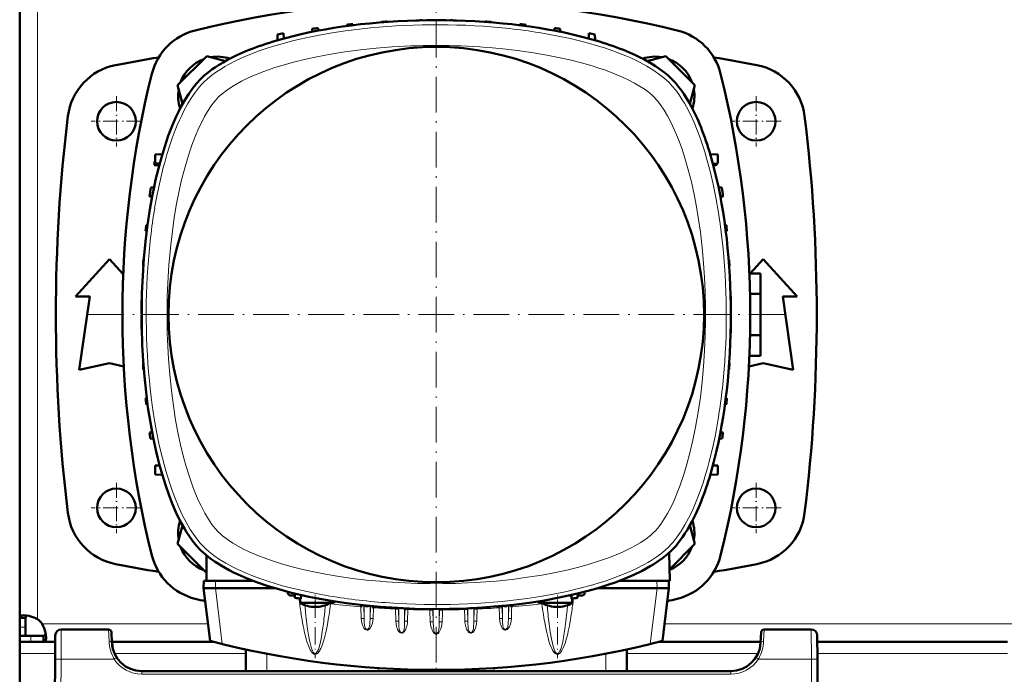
# Model space of a CAD drawing. Extents: x -1358 to 1757, y -1537 to 622.
# Tile 8 of 93: x -163 to 168, y -1311 to -1091. Entities that reach past the tile are written whole.
import ezdxf

# ---------------------------------------------------------------- set-up
doc = ezdxf.new("R2010")
doc.units = 0
doc.linetypes.add('DASHDOT', pattern=[18.5, 12, -3, 0.5, -3])

msp = doc.modelspace()

# ---------------------------------------------------------------- linework, layer by layer
at = {"color": 7, "linetype": 'DASHDOT', "lineweight": 18}
for p, q in [((-23.22, -1072.75), (-23.22, -1306.75)), ((93.78, -1189.75), (-140.22, -1189.75))]:
    msp.add_line(p, q, dxfattribs=at)
at = {"color": 7, "lineweight": 50}
for p, q in [((-163.21, -1087.78), (-163.21, -1189.75)), ((-41.65, -1091.32), (-41.66, -1091.47)), ((-39.65, -1091.2), (-39.65, -1091.32)), ((-30.03, -1090.83), (-30.03, -1090.85)), ((-16.4, -1090.83), (-16.4, -1090.85)), ((-6.78, -1091.2), (-6.78, -1091.32)), ((-4.78, -1091.32), (-4.77, -1091.47)), ((-74.47, -1096.92), (-74.53, -1095.17)), ((-64.9, -1093.66), (-64.94, -1094.67)), ((-62.9, -1093.39), (-62.87, -1094.27)), ((-53.28, -1092.26), (-53.3, -1092.72)), ((-51.28, -1092.06), (-51.27, -1092.45)), ((4.85, -1092.06), (4.83, -1092.45)), ((6.85, -1092.26), (6.86, -1092.72)), ((16.47, -1093.39), (16.44, -1094.27)), ((18.47, -1093.66), (18.51, -1094.67)), ((28.03, -1096.92), (28.1, -1095.17)), ((-76.6, -1097.52), (-76.53, -1095.52)), ((30.16, -1097.52), (30.1, -1095.52)), ((-100.33, -1102.83), (-110.13, -1112.62)), ((-94.08, -1104.5), (-100.33, -1102.83)), ((53.92, -1102.83), (47.65, -1104.51)), ((63.71, -1112.62), (53.92, -1102.83)), ((-110.13, -1112.62), (-108.46, -1118.88)), ((62.03, -1118.9), (63.71, -1112.62)), ((-117.73, -1135.97), (-115.29, -1135.84)), ((-117.73, -1138.97), (-117.73, -1135.97)), ((68.86, -1135.84), (71.38, -1135.97)), ((71.38, -1135.97), (71.38, -1138.97)), ((-117.98, -1139.51), (-117.97, -1139.46)), ((-116.33, -1139.56), (-117.98, -1139.51)), ((-117.97, -1139.46), (-116.32, -1139.51)), ((-117.73, -1138.97), (-116.17, -1138.97)), ((69.76, -1139.05), (71.38, -1138.97)), ((69.9, -1139.56), (70.4, -1139.55)), ((-118.08, -1147), (-119.16, -1147.03)), ((72.73, -1147.03), (71.65, -1147)), ((-119.58, -1150.06), (-118.7, -1150.09)), ((72.26, -1150.09), (73.15, -1150.06)), ((-120.71, -1159.69), (-120.25, -1159.67)), ((73.81, -1159.67), (74.27, -1159.69)), ((-120.9, -1161.69), (-120.51, -1161.7)), ((74.08, -1161.7), (74.47, -1161.69)), ((-144.43, -1183.62), (-133.06, -1171.12)), ((-133.06, -1171.12), (-128.44, -1176.21)), ((-121.65, -1171.31), (-121.49, -1171.31)), ((75.06, -1171.31), (75.22, -1171.31)), ((82.3, -1175.89), (86.64, -1171.12)), ((86.64, -1171.12), (98.02, -1183.62)), ((-121.77, -1173.31), (-121.64, -1173.32)), ((75.21, -1173.32), (75.33, -1173.31)), ((82, -1175.89), (85.79, -1175.89)), ((85.79, -1175.89), (85.79, -1182.82)), ((-139.68, -1183.62), (-144.43, -1183.62)), ((-143.18, -1208.37), (-139.68, -1183.62)), ((-122.14, -1182.94), (-122.12, -1182.94)), ((75.69, -1182.94), (75.71, -1182.94)), ((82.22, -1182.82), (85.79, -1182.82)), ((85.79, -1182.82), (85.79, -1196.68)), ((93.27, -1183.62), (96.77, -1208.37)), ((98.02, -1183.62), (93.27, -1183.62)), ((-122.22, -1184.94), (-122.22, -1189.59)), ((-122.18, -1184.94), (-122.17, -1184.94)), ((75.74, -1184.94), (75.78, -1184.94)), ((75.78, -1194.56), (75.78, -1184.94)), ((75.78, -1184.94), (75.78, -1184.94)), ((-163.21, -1291.72), (-163.21, -1189.75)), ((-122.22, -1189.91), (-122.22, -1194.56)), ((-122.18, -1194.56), (-122.17, -1194.56)), ((-122.14, -1196.56), (-122.12, -1196.56)), ((75.69, -1196.56), (75.71, -1196.56)), ((75.74, -1194.56), (75.78, -1194.56)), ((75.78, -1194.56), (75.78, -1194.56)), ((82.22, -1196.68), (85.79, -1196.68)), ((85.79, -1196.68), (85.79, -1203.61)), ((82, -1203.61), (85.79, -1203.61)), ((-133.06, -1206.12), (-143.18, -1208.37)), ((-128.26, -1207.19), (-133.06, -1206.12)), ((-121.77, -1206.19), (-121.64, -1206.18)), ((75.21, -1206.18), (75.33, -1206.19)), ((86.64, -1206.12), (81.84, -1207.19)), ((96.77, -1208.37), (86.64, -1206.12)), ((-121.65, -1208.19), (-121.49, -1208.19)), ((75.06, -1208.19), (75.22, -1208.19)), ((-120.9, -1217.81), (-120.51, -1217.8)), ((-120.71, -1219.81), (-120.25, -1219.83)), ((73.81, -1219.83), (74.27, -1219.81)), ((74.08, -1217.8), (74.47, -1217.81)), ((-118.7, -1229.41), (-119.58, -1229.44)), ((72.26, -1229.41), (73.15, -1229.44)), ((-119.31, -1231.44), (-118.29, -1231.47)), ((71.86, -1231.47), (72.87, -1231.44)), ((-117.73, -1240.53), (-116.2, -1240.45)), ((-117.73, -1240.53), (-117.73, -1243.53)), ((69.76, -1240.45), (71.38, -1240.53)), ((71.38, -1243.53), (71.38, -1240.53)), ((-115.29, -1243.66), (-117.73, -1243.53)), ((68.86, -1243.66), (71.38, -1243.53)), ((-108.46, -1260.62), (-110.13, -1266.87)), ((63.71, -1266.87), (62.03, -1260.6)), ((-110.13, -1266.87), (-100.38, -1276.63)), ((55.18, -1275.41), (63.71, -1266.87)), ((55.04, -1269.84), (55.28, -1279.21)), ((-100.38, -1279.25), (-100.38, -1270.78)), ((-101.35, -1279.25), (-101.42, -1281.75)), ((-100.38, -1279.25), (-101.35, -1279.25)), ((-84.79, -1279.25), (-100.38, -1279.25)), ((55.28, -1279.25), (38.36, -1279.25)), ((54.98, -1281.75), (54.92, -1279.25)), ((55.28, -1279.25), (55.28, -1279.21)), ((-99.24, -1299.46), (-101.42, -1281.75)), ((-101.42, -1281.75), (-97.45, -1281.75)), ((-97.42, -1281.75), (-97.45, -1281.75)), ((-97.42, -1281.75), (-77.38, -1281.75)), ((-73.09, -1282.95), (-73.1, -1283.28)), ((-70.72, -1284.97), (-70.77, -1283.53)), ((24.28, -1284.97), (24.33, -1283.53)), ((26.65, -1282.95), (26.67, -1283.28)), ((30.94, -1281.75), (50.98, -1281.75)), ((50.98, -1281.75), (51.01, -1281.75)), ((54.98, -1281.75), (51.01, -1281.75)), ((52.81, -1299.46), (54.98, -1281.75)), ((-72.02, -1284.25), (-70.74, -1284.25)), ((-68.92, -1286.71), (-68.92, -1285.25)), ((-68.31, -1286.71), (-68.92, -1286.71)), ((-68.72, -1285.28), (-68.67, -1284.02)), ((-68.68, -1284.25), (-68.53, -1284.25)), ((-68.53, -1284.25), (-68.31, -1284.25)), ((-68.31, -1284.25), (-68.25, -1284.25)), ((-61.52, -1286.71), (-68.31, -1286.71)), ((-67.67, -1284.25), (-68.25, -1284.25)), ((-58.92, -1286.71), (-61.52, -1286.71)), ((-58.92, -1286.71), (-58.92, -1286.25)), ((12.48, -1286.71), (12.48, -1286.25)), ((13.09, -1286.71), (12.48, -1286.71)), ((13.09, -1286.71), (19.88, -1286.71)), ((19.88, -1286.71), (22.48, -1286.71)), ((21.81, -1284.25), (21.23, -1284.25)), ((22.09, -1284.25), (21.81, -1284.25)), ((22.09, -1284.25), (22.25, -1284.25)), ((22.28, -1285.28), (22.24, -1284.02)), ((22.48, -1286.71), (22.48, -1285.25)), ((24.31, -1284.25), (25.58, -1284.25)), ((-48.23, -1287.4), (-48.58, -1288.01)), ((-44.67, -1287.76), (-44.36, -1288.34)), ((1.79, -1287.4), (2.15, -1288.01)), ((-163.21, -1291.72), (-161.21, -1291.72)), ((-163.21, -1294.88), (-163.21, -1291.72)), ((-161.21, -1294.88), (-161.21, -1291.72)), ((-163.21, -1297.75), (-163.21, -1294.88)), ((-161.21, -1297.75), (-161.21, -1294.88)), ((-133.38, -1295.64), (-149.24, -1295.64)), ((-132.19, -1300.16), (-132.38, -1296.58)), ((85.95, -1296.58), (85.76, -1300.16)), ((102.82, -1295.64), (86.95, -1295.64)), ((-163.21, -1297.75), (-161.21, -1297.75)), ((-163.21, -1299.75), (-163.21, -1297.75)), ((-159.51, -1297.75), (-163.21, -1297.75)), ((-163.21, -1299.75), (-163.21, -1303.75)), ((-159.51, -1299.75), (-163.21, -1299.75)), ((-155.18, -1297.75), (-159.51, -1297.75)), ((-155.18, -1299.75), (-159.51, -1299.75)), ((-155.18, -1299.75), (-155.18, -1297.75)), ((-151.25, -1299.75), (-155.18, -1299.75)), ((-151.24, -1297.63), (-151.28, -1305.58)), ((-98.12, -1299.75), (-132.21, -1299.75)), ((85.78, -1299.75), (51.68, -1299.75)), ((104.82, -1297.63), (104.86, -1305.58)), ((168.75, -1299.75), (104.83, -1299.75)), ((-87.21, -1302.35), (-87.21, -1309.64)), ((40.79, -1302.34), (40.79, -1309.64)), ((-163.21, -1303.75), (-163.21, -1317.75)), ((-151.71, -1387.64), (-151.28, -1305.58)), ((105.29, -1387.64), (104.86, -1305.58)), ((75.78, -1309.64), (-122.2, -1309.64))]:
    msp.add_line(p, q, dxfattribs=at)
at = {"color": 7, "lineweight": 18}
for p, q in [((-157.21, -1087.28), (-157.21, -1189.75)), ((-157.21, -1292.21), (-157.21, -1189.75)), ((-97.35, -1279.25), (-97.42, -1281.75)), ((50.98, -1281.75), (50.92, -1279.25)), ((-95.15, -1300.5), (-97.45, -1281.75)), ((-73.1, -1283.28), (-71.8, -1283.28)), ((25.37, -1283.28), (26.67, -1283.28)), ((51.01, -1281.75), (48.71, -1300.5)), ((-58.61, -1286.55), (-58.71, -1286.95)), ((-58.16, -1286.71), (-58.2, -1287.04)), ((11.72, -1286.71), (11.76, -1287.04)), ((12.18, -1286.55), (12.27, -1286.95)), ((-48.58, -1288.01), (-48.46, -1291.97)), ((-47.6, -1287.47), (-47.47, -1292.05)), ((-47.47, -1287.48), (-47.47, -1292.05)), ((-45.47, -1287.69), (-45.47, -1292.05)), ((-45.47, -1292.05), (-45.34, -1287.7)), ((-44.47, -1291.97), (-44.36, -1288.34)), ((-36.96, -1288.35), (-36.96, -1288.77)), ((-36.96, -1288.77), (-36.84, -1292.8)), ((-35.97, -1288.4), (-35.96, -1288.86)), ((-35.96, -1288.86), (-35.84, -1292.88)), ((-35.84, -1288.41), (-35.84, -1292.88)), ((-33.84, -1288.51), (-33.84, -1292.88)), ((-33.84, -1292.88), (-33.73, -1289.02)), ((-33.73, -1289.02), (-33.72, -1288.52)), ((-32.85, -1292.8), (-32.73, -1288.93)), ((-32.73, -1288.93), (-32.72, -1288.56)), ((-25.34, -1288.74), (-25.33, -1289.08)), ((-25.33, -1289.08), (-25.21, -1293.07)), ((-24.34, -1288.75), (-24.33, -1289.16)), ((-24.33, -1289.16), (-24.22, -1293.16)), ((-24.22, -1288.75), (-24.22, -1293.16)), ((-22.22, -1288.75), (-22.22, -1293.16)), ((-22.1, -1289.16), (-22.22, -1293.16)), ((-22.09, -1288.75), (-22.1, -1289.16)), ((-21.1, -1288.74), (-21.1, -1289.08)), ((-13.7, -1288.93), (-13.71, -1288.56)), ((-12.7, -1289.02), (-12.72, -1288.52)), ((-12.59, -1292.88), (-12.7, -1289.02)), ((-12.59, -1288.51), (-12.59, -1292.88)), ((-10.59, -1288.41), (-10.59, -1292.88)), ((-10.48, -1288.86), (-10.59, -1292.88)), ((-10.47, -1288.4), (-10.48, -1288.86)), ((-9.48, -1288.35), (-9.48, -1288.77)), ((-2.07, -1288.34), (-2.09, -1287.79)), ((-0.97, -1292.05), (-1.07, -1288.43)), ((-0.97, -1287.69), (-0.97, -1292.05)), ((1.17, -1287.47), (1.03, -1292.05)), ((1.03, -1287.48), (1.03, -1292.05)), ((-99.94, -1293.75), (-155.67, -1293.75)), ((220.06, -1293.75), (53.51, -1293.75)), ((-163.21, -1294.88), (-161.21, -1294.88)), ((-149.24, -1295.64), (-149.28, -1305.58)), ((-133.38, -1295.64), (-133.19, -1299.61)), ((86.76, -1299.61), (86.95, -1295.64)), ((102.86, -1305.58), (102.82, -1295.64)), ((-159.51, -1299.75), (-159.51, -1297.75)), ((-151.27, -1303.75), (-163.21, -1303.75)), ((-149.28, -1305.58), (-149.71, -1387.64)), ((-131.45, -1305.58), (-149.28, -1305.58)), ((-130.86, -1305.2), (-131.45, -1305.58)), ((-87.21, -1303.75), (-131.32, -1303.75)), ((-130.61, -1305.05), (-130.86, -1305.2)), ((-80.21, -1303.79), (-80.21, -1309.64)), ((33.79, -1303.78), (33.79, -1309.64)), ((84.89, -1303.75), (40.79, -1303.75)), ((102.86, -1305.58), (85.03, -1305.58)), ((102.86, -1305.58), (103.29, -1387.64)), ((168.73, -1303.75), (104.85, -1303.75)), ((-122.2, -1310.63), (-122.2, -1309.64)), ((-42.71, -1308.62), (-42.71, -1309.64)), ((-3.71, -1308.61), (-3.71, -1309.64)), ((75.78, -1309.64), (75.78, -1310.63)), ((75.78, -1310.63), (-122.2, -1310.63))]:
    msp.add_line(p, q, dxfattribs=at)
at = {"color": 7, "linetype": 'DASHDOT', "lineweight": 18, "ltscale": 0.422498}
for p, q in [((-130.71, -1116.3), (-130.71, -1133.2)), ((84.29, -1116.3), (84.29, -1133.2)), ((-130.71, -1246.3), (-130.71, -1263.2)), ((84.29, -1246.3), (84.29, -1263.2))]:
    msp.add_line(p, q, dxfattribs=at)
at = {"color": 7, "linetype": 'DASHDOT', "lineweight": 18, "ltscale": 0.4225}
for p, q in [((-122.26, -1124.75), (-139.16, -1124.75)), ((92.74, -1124.75), (75.84, -1124.75)), ((-122.26, -1254.75), (-139.16, -1254.75)), ((92.74, -1254.75), (75.84, -1254.75))]:
    msp.add_line(p, q, dxfattribs=at)
at = {"color": 7, "linetype": 'DASHDOT', "lineweight": 18, "ltscale": 0.073834}
msp.add_line((-63.92, -1286.96), (-63.92, -1284), dxfattribs=at)
at = {"color": 7, "linetype": 'DASHDOT', "lineweight": 18, "ltscale": 0.487851}
msp.add_line((-63.92, -1285.82), (-63.92, -1305.33), dxfattribs=at)
at = {"color": 7, "linetype": 'DASHDOT', "lineweight": 18, "ltscale": 0.073831}
msp.add_line((17.48, -1286.96), (17.48, -1284), dxfattribs=at)
at = {"color": 7, "linetype": 'DASHDOT', "lineweight": 18, "ltscale": 0.487872}
msp.add_line((17.48, -1285.82), (17.48, -1305.33), dxfattribs=at)
at = {"color": 7, "linetype": 'DASHDOT', "lineweight": 18, "ltscale": 0.030692}
msp.add_line((-23.21, -1308.51), (-23.21, -1309.74), dxfattribs=at)
at = {"color": 7, "lineweight": 18}
for points in [[(-101.34, -1111.63), (-100.06, -1110.44), (-98.64, -1109.28), (-97.1, -1108.16), (-95.44, -1107.07), (-94.27, -1106.36), (-93.05, -1105.68), (-90.5, -1104.36), (-87.8, -1103.12), (-85.29, -1102.08), (-82.68, -1101.09), (-79.99, -1100.16), (-77.92, -1099.5), (-75.81, -1098.88), (-71.5, -1097.72), (-67.07, -1096.68), (-62.54, -1095.76), (-58.16, -1094.99), (-53.72, -1094.32)], [(12.54, -1095.12), (17.19, -1095.97), (21.76, -1096.93), (26.22, -1098.01), (28.41, -1098.6), (30.56, -1099.22), (33.37, -1100.1), (36.1, -1101.04), (38.75, -1102.04), (40.46, -1102.73), (42.12, -1103.45), (43.72, -1104.19), (45.27, -1104.96), (47.5, -1106.17), (49.59, -1107.44), (51.51, -1108.76), (53.26, -1110.13), (54.11, -1110.87), (54.9, -1111.63)], [(-96.39, -1116.58), (-95.18, -1115.48), (-93.76, -1114.37), (-91.97, -1113.16), (-90, -1111.99), (-88.69, -1111.28), (-87.33, -1110.6), (-85.82, -1109.9), (-84.27, -1109.22), (-81.15, -1107.98), (-77.77, -1106.8), (-74.28, -1105.72), (-70.7, -1104.74), (-67.04, -1103.84), (-63.33, -1103.04), (-58.66, -1102.17), (-53.94, -1101.41), (-48.68, -1100.72), (-43.38, -1100.17), (-38.05, -1099.76)], [(-4.37, -1100.06), (0.27, -1100.5), (4.88, -1101.05), (9.45, -1101.71), (13.97, -1102.48), (18.43, -1103.36), (22.07, -1104.19), (25.64, -1105.1), (29.13, -1106.1), (31.44, -1106.84), (33.7, -1107.61), (36.72, -1108.76), (39.61, -1110), (41.54, -1110.92), (43.38, -1111.89), (45.11, -1112.89)], [(-117.85, -1154), (-117, -1149.34), (-116.04, -1144.77), (-114.95, -1140.31), (-114.36, -1138.12), (-113.74, -1135.97), (-112.86, -1133.17), (-111.93, -1130.43), (-110.93, -1127.78), (-110.24, -1126.08), (-109.51, -1124.41), (-108.77, -1122.81), (-108, -1121.26), (-106.79, -1119.03), (-105.53, -1116.95), (-104.21, -1115.02), (-102.84, -1113.27), (-102.09, -1112.42), (-101.34, -1111.63)], [(54.9, -1111.63), (56.09, -1112.91), (57.25, -1114.32), (58.37, -1115.87), (59.46, -1117.53), (60.17, -1118.7), (60.85, -1119.91), (62.17, -1122.46), (63.41, -1125.16), (64.46, -1127.68), (65.44, -1130.29), (66.37, -1132.98), (67.03, -1135.05), (67.65, -1137.15), (68.81, -1141.47), (69.85, -1145.9), (70.78, -1150.43), (71.55, -1154.81), (72.22, -1159.24)], [(45.11, -1112.89), (46.96, -1114.11), (47.84, -1114.75), (48.66, -1115.4), (49.34, -1115.99), (49.95, -1116.58)], [(-100.08, -1121.42), (-98.86, -1119.57), (-98.21, -1118.69), (-97.56, -1117.87), (-96.97, -1117.19), (-96.39, -1116.58)], [(49.95, -1116.58), (51.06, -1117.79), (52.17, -1119.21), (53.37, -1120.99), (54.53, -1122.94), (55.74, -1125.25), (56.89, -1127.71)], [(-112.91, -1170.9), (-112.46, -1166.26), (-111.91, -1161.65), (-111.26, -1157.08), (-110.49, -1152.56), (-109.61, -1148.1), (-108.78, -1144.46), (-107.87, -1140.89), (-106.86, -1137.4), (-106.13, -1135.09), (-105.35, -1132.83), (-104.21, -1129.81), (-102.97, -1126.92), (-102.05, -1124.99), (-101.08, -1123.15), (-100.08, -1121.42)], [(56.89, -1127.71), (57.55, -1129.27), (58.18, -1130.86), (59.38, -1134.14), (60.47, -1137.54), (61.47, -1141.03), (62.51, -1145.16), (63.44, -1149.38), (64.23, -1153.55), (64.93, -1157.78), (65.53, -1162.06), (66.13, -1167.24), (66.6, -1172.47), (66.92, -1177.3), (67.14, -1182.15), (67.25, -1187.01), (67.25, -1191.87), (67.15, -1196.73)], [(67.15, -1196.73), (66.93, -1201.95), (66.59, -1207.16), (66.13, -1212.33), (65.53, -1217.47), (64.8, -1222.55), (63.94, -1227.58), (63.05, -1231.95), (62.05, -1236.25), (61.03, -1240.07), (59.9, -1243.8), (58.78, -1247.06), (57.56, -1250.2), (56.59, -1252.45), (55.57, -1254.6), (54.49, -1256.63)], [(-96.39, -1262.92), (-97.49, -1261.71), (-98.6, -1260.29), (-99.81, -1258.51), (-100.98, -1256.53), (-101.68, -1255.23), (-102.36, -1253.86), (-103.07, -1252.36), (-103.74, -1250.8), (-104.98, -1247.68), (-106.17, -1244.3), (-107.25, -1240.81), (-108.23, -1237.23), (-109.12, -1233.58), (-109.93, -1229.86), (-110.8, -1225.2), (-111.55, -1220.47), (-112.24, -1215.22), (-112.79, -1209.91), (-113.21, -1204.58)], [(-101.34, -1267.87), (-102.53, -1266.59), (-103.68, -1265.18), (-104.81, -1263.63), (-105.9, -1261.97), (-106.6, -1260.8), (-107.29, -1259.59), (-108.6, -1257.03), (-109.85, -1254.33), (-110.89, -1251.82), (-111.88, -1249.21), (-112.8, -1246.52), (-113.46, -1244.45), (-114.09, -1242.34), (-115.25, -1238.03), (-116.29, -1233.6), (-117.21, -1229.07), (-117.98, -1224.69), (-118.65, -1220.25)], [(71.41, -1225.5), (70.57, -1230.16), (69.6, -1234.73), (68.52, -1239.19), (67.93, -1241.37), (67.31, -1243.53), (66.43, -1246.33), (65.49, -1249.07), (64.5, -1251.71), (63.8, -1253.42), (63.08, -1255.09), (62.34, -1256.69), (61.57, -1258.24), (60.36, -1260.47), (59.09, -1262.55), (57.77, -1264.48), (56.4, -1266.23), (55.66, -1267.08), (54.9, -1267.87)], [(54.49, -1256.63), (53.39, -1258.48), (52.25, -1260.17), (51.1, -1261.66), (50.52, -1262.32), (49.95, -1262.92)], [(-91.55, -1266.61), (-93.39, -1265.39), (-94.28, -1264.74), (-95.09, -1264.09), (-95.77, -1263.5), (-96.39, -1262.92)], [(49.95, -1262.92), (48.75, -1264.02), (47.33, -1265.13), (45.54, -1266.34), (43.57, -1267.51), (42.26, -1268.21), (40.9, -1268.9), (39.39, -1269.6), (37.83, -1270.28), (34.71, -1271.51), (31.33, -1272.7), (27.85, -1273.78), (24.27, -1274.76), (20.61, -1275.65), (16.89, -1276.46), (12.23, -1277.33), (7.5, -1278.08), (2.25, -1278.77), (-3.05, -1279.33), (-8.39, -1279.74)], [(-42.07, -1279.44), (-46.71, -1279), (-51.32, -1278.45), (-55.89, -1277.79), (-60.41, -1277.02), (-64.87, -1276.14), (-68.5, -1275.31), (-72.07, -1274.4), (-75.57, -1273.39), (-77.88, -1272.66), (-80.13, -1271.89), (-83.15, -1270.74), (-86.04, -1269.5), (-87.98, -1268.58), (-89.82, -1267.61), (-91.55, -1266.61)], [(-58.97, -1284.38), (-63.63, -1283.53), (-68.2, -1282.57), (-72.66, -1281.48), (-74.84, -1280.9), (-76.99, -1280.27), (-79.8, -1279.4), (-82.53, -1278.46), (-85.18, -1277.46), (-86.89, -1276.77), (-88.55, -1276.05), (-90.16, -1275.3), (-91.71, -1274.53), (-93.94, -1273.33), (-96.02, -1272.06), (-97.95, -1270.74), (-99.7, -1269.37), (-100.54, -1268.62), (-101.34, -1267.87)], [(54.9, -1267.87), (53.63, -1269.06), (52.21, -1270.22), (50.67, -1271.34), (49, -1272.43), (47.83, -1273.13), (46.62, -1273.82), (44.07, -1275.14), (41.37, -1276.38), (38.85, -1277.42), (36.24, -1278.41), (33.55, -1279.34), (31.48, -1279.99), (29.38, -1280.62), (25.06, -1281.78), (20.63, -1282.82), (16.1, -1283.74), (11.73, -1284.51), (7.29, -1285.18)], [(-67.11, -1289.92), (-66.81, -1292.82), (-66.46, -1295.51), (-66.14, -1297.57)], [(-35.96, -1288.86), (-35.96, -1288.85), (-35.98, -1288.84), (-36.08, -1288.81), (-36.23, -1288.79), (-36.96, -1288.77)], [(-33.73, -1289.02), (-33.73, -1289.01), (-33.71, -1289), (-33.61, -1288.97), (-33.42, -1288.95), (-32.73, -1288.93)], [(-24.33, -1289.16), (-24.34, -1289.16), (-24.35, -1289.14), (-24.46, -1289.11), (-24.66, -1289.09), (-25.33, -1289.08)], [(-22.1, -1289.16), (-22.1, -1289.16), (-22.08, -1289.14), (-21.97, -1289.11), (-21.77, -1289.09), (-21.1, -1289.08)], [(-12.7, -1289.02), (-12.71, -1289.01), (-12.72, -1289), (-12.82, -1288.97), (-13.02, -1288.95), (-13.7, -1288.93)], [(-10.48, -1288.86), (-10.47, -1288.85), (-10.46, -1288.84), (-10.36, -1288.81), (-10.2, -1288.79), (-9.48, -1288.77)], [(-1.07, -1288.43), (-1.08, -1288.42), (-1.09, -1288.41), (-1.19, -1288.38), (-1.39, -1288.35), (-2.07, -1288.34)], [(20.68, -1289.92), (20.37, -1292.82), (20.03, -1295.51), (19.71, -1297.57)], [(-63.33, -1303.31), (-63.08, -1302.89), (-62.84, -1302.33), (-62.6, -1301.63), (-62.36, -1300.81), (-61.92, -1298.83), (-61.51, -1296.46), (-61.14, -1293.72)], [(-47.47, -1292.05), (-47.47, -1292.05), (-47.48, -1292.04), (-47.55, -1292.01), (-47.69, -1291.99), (-48.07, -1291.97), (-48.46, -1291.97)], [(-48.46, -1291.97), (-48.37, -1292.89), (-48.16, -1293.8), (-48.01, -1294.23), (-47.83, -1294.66), (-47.51, -1295.2), (-47.3, -1295.44), (-47.07, -1295.64), (-46.77, -1295.8), (-46.44, -1295.85), (-46.24, -1295.82), (-46.04, -1295.75), (-45.7, -1295.51), (-45.41, -1295.17), (-45.17, -1294.79), (-44.99, -1294.39), (-44.69, -1293.51), (-44.54, -1292.75), (-44.47, -1291.97)], [(-45.47, -1292.05), (-45.46, -1292.05), (-45.45, -1292.04), (-45.38, -1292.01), (-45.24, -1291.99), (-44.86, -1291.97), (-44.47, -1291.97)], [(-35.84, -1292.88), (-35.85, -1292.87), (-35.88, -1292.86), (-36.08, -1292.82), (-36.72, -1292.79), (-36.84, -1292.8)], [(-36.84, -1292.8), (-36.74, -1293.76), (-36.53, -1294.7), (-36.38, -1295.15), (-36.2, -1295.59), (-35.89, -1296.17), (-35.7, -1296.42), (-35.47, -1296.64), (-35.2, -1296.8), (-34.93, -1296.88), (-34.64, -1296.86), (-34.38, -1296.75), (-34.16, -1296.59), (-33.97, -1296.39), (-33.78, -1296.14), (-33.62, -1295.87), (-33.43, -1295.48), (-33.28, -1295.09), (-33.02, -1294.17), (-32.87, -1293.23), (-32.85, -1292.8)], [(-34.75, -1296.67), (-34.57, -1296.6), (-34.41, -1296.47), (-34.28, -1296.29), (-34.19, -1296.09), (-34.05, -1295.66), (-34, -1295.37), (-33.93, -1294.79), (-33.86, -1293.61), (-33.84, -1292.88)], [(-33.84, -1292.88), (-33.84, -1292.88), (-33.83, -1292.87), (-33.76, -1292.84), (-33.62, -1292.82), (-33.24, -1292.79), (-32.85, -1292.8)], [(-24.22, -1293.16), (-24.22, -1293.16), (-24.23, -1293.15), (-24.3, -1293.12), (-24.44, -1293.1), (-24.82, -1293.07), (-25.21, -1293.07)], [(-25.21, -1293.07), (-25.14, -1293.89), (-24.99, -1294.68), (-24.76, -1295.45), (-24.58, -1295.91), (-24.36, -1296.36), (-24.07, -1296.77), (-23.89, -1296.95), (-23.68, -1297.1), (-23.46, -1297.2), (-23.22, -1297.24)], [(-24.22, -1293.16), (-24.15, -1294.8), (-24.07, -1295.67), (-23.98, -1296.11), (-23.83, -1296.55), (-23.67, -1296.8), (-23.46, -1296.99), (-23.22, -1297.05)], [(-21.22, -1293.07), (-21.29, -1293.89), (-21.44, -1294.68), (-21.67, -1295.45), (-21.85, -1295.91), (-22.08, -1296.36), (-22.37, -1296.77), (-22.55, -1296.95), (-22.75, -1297.1), (-22.98, -1297.2), (-23.22, -1297.24)], [(-22.22, -1293.16), (-22.28, -1294.8), (-22.37, -1295.67), (-22.45, -1296.11), (-22.6, -1296.55), (-22.76, -1296.8), (-22.98, -1296.99), (-23.22, -1297.05)], [(-22.22, -1293.16), (-22.21, -1293.16), (-22.2, -1293.15), (-22.13, -1293.12), (-21.99, -1293.1), (-21.61, -1293.07), (-21.22, -1293.07)], [(-12.59, -1292.88), (-12.6, -1292.87), (-12.63, -1292.86), (-12.83, -1292.82), (-13.47, -1292.79), (-13.59, -1292.8)], [(-9.6, -1292.8), (-9.69, -1293.76), (-9.9, -1294.7), (-10.05, -1295.15), (-10.23, -1295.59), (-10.55, -1296.17), (-10.74, -1296.42), (-10.96, -1296.64), (-11.23, -1296.8), (-11.51, -1296.88), (-11.8, -1296.86), (-12.05, -1296.75), (-12.28, -1296.59), (-12.47, -1296.39), (-12.66, -1296.14), (-12.82, -1295.87), (-13, -1295.48), (-13.16, -1295.09), (-13.42, -1294.17), (-13.56, -1293.23), (-13.59, -1292.8)], [(-11.68, -1296.67), (-11.87, -1296.6), (-12.02, -1296.47), (-12.15, -1296.29), (-12.25, -1296.09), (-12.38, -1295.66), (-12.44, -1295.37), (-12.5, -1294.79), (-12.57, -1293.61), (-12.59, -1292.88)], [(-10.59, -1292.88), (-10.59, -1292.88), (-10.58, -1292.87), (-10.51, -1292.84), (-10.37, -1292.82), (-9.99, -1292.79), (-9.6, -1292.8)], [(-0.97, -1292.05), (-0.97, -1292.05), (-0.98, -1292.04), (-1.05, -1292.01), (-1.19, -1291.99), (-1.57, -1291.97), (-1.96, -1291.97)], [(2.03, -1291.97), (1.94, -1292.89), (1.73, -1293.8), (1.58, -1294.23), (1.39, -1294.66), (1.07, -1295.2), (0.87, -1295.44), (0.63, -1295.64), (0.34, -1295.8), (0.01, -1295.85), (-0.2, -1295.82), (-0.39, -1295.75), (-0.73, -1295.51), (-1.03, -1295.17), (-1.26, -1294.79), (-1.45, -1294.39), (-1.74, -1293.51), (-1.9, -1292.75), (-1.96, -1291.97)], [(1.03, -1292.05), (1.04, -1292.05), (1.07, -1292.03), (1.18, -1292), (1.36, -1291.98), (2.03, -1291.97)], [(16.9, -1303.31), (16.65, -1302.89), (16.4, -1302.33), (16.16, -1301.63), (15.93, -1300.81), (15.49, -1298.83), (15.08, -1296.46), (14.7, -1293.72)], [(-63.59, -1303.93), (-63.35, -1303.82), (-63.14, -1303.66), (-62.93, -1303.46), (-62.74, -1303.23), (-62.51, -1302.9), (-62.3, -1302.55), (-62.05, -1302.06), (-61.82, -1301.56), (-61.44, -1300.54), (-61.1, -1299.52), (-60.81, -1298.49), (-60.26, -1296.25), (-59.81, -1294.01)], [(-47.37, -1293.93), (-47.3, -1294.43), (-47.25, -1294.68), (-47.13, -1295.04)], [(-47.13, -1295.04), (-46.98, -1295.31), (-46.77, -1295.52), (-46.56, -1295.61)], [(-46.56, -1295.61), (-46.39, -1295.61), (-46.24, -1295.56), (-46.06, -1295.42), (-45.86, -1295.15)], [(-45.86, -1295.15), (-45.71, -1294.75), (-45.64, -1294.47), (-45.56, -1293.91)], [(-35.75, -1294.82), (-35.69, -1295.35), (-35.64, -1295.61), (-35.54, -1296), (-35.4, -1296.3), (-35.3, -1296.43), (-35.14, -1296.58), (-34.94, -1296.67), (-34.75, -1296.67)], [(-10.68, -1294.82), (-10.74, -1295.35), (-10.79, -1295.61), (-10.9, -1296), (-11.04, -1296.3), (-11.13, -1296.43), (-11.3, -1296.58), (-11.49, -1296.67), (-11.68, -1296.67)], [(-0.58, -1295.15), (-0.73, -1294.75), (-0.79, -1294.47), (-0.87, -1293.91)], [(0.12, -1295.61), (-0.04, -1295.61), (-0.2, -1295.56), (-0.38, -1295.42), (-0.58, -1295.15)], [(0.7, -1295.04), (0.54, -1295.31), (0.33, -1295.52), (0.12, -1295.61)], [(0.93, -1293.93), (0.87, -1294.43), (0.81, -1294.68), (0.7, -1295.04)], [(17.15, -1303.93), (16.92, -1303.82), (16.71, -1303.66), (16.5, -1303.46), (16.31, -1303.23), (16.07, -1302.9), (15.86, -1302.55), (15.61, -1302.06), (15.39, -1301.56), (15, -1300.54), (14.67, -1299.52), (14.37, -1298.49), (13.83, -1296.25), (13.37, -1294.01)], [(-67.19, -1297.86), (-66.91, -1298.92), (-66.59, -1299.97), (-66.09, -1301.36), (-65.8, -1302.04), (-65.57, -1302.49), (-65.31, -1302.92), (-65.02, -1303.33), (-64.82, -1303.54), (-64.6, -1303.74), (-64.35, -1303.89), (-64.05, -1303.98), (-63.74, -1303.97), (-63.59, -1303.93)], [(-66.14, -1297.57), (-65.72, -1299.76), (-65.5, -1300.7), (-65.27, -1301.53), (-65.03, -1302.24), (-64.78, -1302.83), (-64.53, -1303.27), (-64.28, -1303.55), (-64.11, -1303.66), (-63.94, -1303.7), (-63.78, -1303.68)], [(20.76, -1297.86), (20.47, -1298.92), (20.16, -1299.97), (19.66, -1301.36), (19.36, -1302.04), (19.13, -1302.49), (18.88, -1302.92), (18.58, -1303.33), (18.39, -1303.54), (18.17, -1303.74), (17.91, -1303.89), (17.62, -1303.98), (17.3, -1303.97), (17.15, -1303.93)], [(19.71, -1297.57), (19.29, -1299.76), (19.07, -1300.7), (18.84, -1301.53), (18.6, -1302.24), (18.35, -1302.83), (18.09, -1303.27), (17.84, -1303.55), (17.67, -1303.66), (17.5, -1303.7), (17.34, -1303.68)], [(-63.78, -1303.68), (-63.55, -1303.55), (-63.33, -1303.31)], [(17.34, -1303.68), (17.12, -1303.55), (16.9, -1303.31)], [(-151.28, -1305.58), (-151.28, -1305.58), (-151.25, -1305.58), (-149.28, -1305.58)]]:
    msp.add_lwpolyline(points, dxfattribs=at)
at = {"color": 7, "lineweight": 50}
for points in [[(-90.21, -1102.53), (-91.75, -1103.28), (-93.33, -1104.1), (-94.84, -1104.94), (-96.35, -1105.84), (-97.42, -1106.54), (-98.48, -1107.26), (-99.85, -1108.29), (-101.17, -1109.39), (-102.41, -1110.55)], [(55.98, -1110.55), (54.6, -1109.27), (53.14, -1108.07), (51.61, -1106.96), (50.44, -1106.18), (49.25, -1105.43), (47.87, -1104.63), (46.49, -1103.88), (45.12, -1103.18), (43.77, -1102.53)], [(-102.41, -1110.55), (-103.79, -1112.04), (-105.12, -1113.69), (-106.39, -1115.49), (-107.61, -1117.42), (-108.39, -1118.76), (-109.14, -1120.15), (-109.89, -1121.62), (-110.61, -1123.14), (-111.96, -1126.25), (-113.27, -1129.66), (-114.48, -1133.21), (-115.59, -1136.87), (-116.61, -1140.64), (-117.54, -1144.49), (-118.07, -1146.94), (-118.57, -1149.41), (-119.46, -1154.44), (-120.23, -1159.54), (-120.59, -1162.36), (-120.92, -1165.2), (-121.46, -1170.93), (-121.86, -1176.7), (-122.11, -1182.5), (-122.21, -1188.32), (-122.18, -1194.14), (-122, -1199.96), (-121.71, -1205.27), (-121.29, -1210.55), (-120.75, -1215.78), (-120.09, -1220.97), (-119.3, -1226.08), (-118.37, -1231.11), (-117.35, -1235.8), (-116.8, -1238.11), (-116.21, -1240.39), (-115.27, -1243.75), (-114.24, -1247.02), (-113.14, -1250.19), (-111.96, -1253.25), (-110.69, -1256.19), (-109.34, -1258.97), (-108.61, -1260.34), (-107.86, -1261.67), (-107.13, -1262.87), (-106.39, -1264.02), (-105.11, -1265.82), (-103.79, -1267.46), (-102.41, -1268.95)], [(64, -1122.76), (63.25, -1121.21), (62.44, -1119.63), (61.59, -1118.12), (60.69, -1116.62), (60, -1115.54), (59.27, -1114.49), (58.24, -1113.12), (57.15, -1111.8), (55.98, -1110.55)], [(55.98, -1268.95), (57.26, -1267.57), (58.46, -1266.1), (59.57, -1264.58), (60.36, -1263.41), (61.1, -1262.22), (61.9, -1260.83), (62.65, -1259.45), (63.35, -1258.08), (64, -1256.74)], [(-102.41, -1268.95), (-100.93, -1270.32), (-99.28, -1271.65), (-97.48, -1272.92), (-95.55, -1274.15), (-94.21, -1274.92), (-92.82, -1275.67), (-91.35, -1276.42), (-89.83, -1277.14), (-86.71, -1278.49), (-83.31, -1279.8), (-79.76, -1281.01), (-76.1, -1282.12), (-72.33, -1283.14), (-68.48, -1284.07), (-66.03, -1284.6), (-63.55, -1285.1), (-58.53, -1286), (-53.43, -1286.76), (-50.61, -1287.13), (-47.76, -1287.45), (-42.04, -1287.99), (-36.26, -1288.39), (-30.46, -1288.64), (-24.64, -1288.75), (-18.82, -1288.71), (-13.01, -1288.53), (-7.7, -1288.24), (-2.42, -1287.82), (2.82, -1287.29), (8, -1286.62), (13.11, -1285.83), (18.14, -1284.9), (22.84, -1283.89), (25.15, -1283.33), (27.42, -1282.74), (30.78, -1281.8), (34.05, -1280.77), (37.23, -1279.67), (40.29, -1278.49), (43.22, -1277.22), (46.01, -1275.87), (47.38, -1275.14), (48.7, -1274.39), (49.9, -1273.66), (51.06, -1272.92), (52.85, -1271.64), (54.49, -1270.32), (55.98, -1268.95)], [(-161.79, -1290.87), (-162.44, -1290.93), (-162.7, -1291.01), (-162.9, -1291.11), (-163.06, -1291.25), (-163.16, -1291.42), (-163.21, -1291.72)], [(-157.21, -1292.21), (-158.16, -1291.74), (-159.13, -1291.36), (-160.1, -1291.09), (-161.02, -1290.92), (-161.79, -1290.87)], [(-160.77, -1290.96), (-161.02, -1291.13), (-161.16, -1291.38), (-161.21, -1291.72)], [(-154.33, -1298.33), (-154.41, -1297.38), (-154.63, -1296.33), (-154.98, -1295.22), (-155.3, -1294.47), (-155.67, -1293.75)], [(-155.18, -1297.75), (-154.84, -1297.7), (-154.59, -1297.56), (-154.42, -1297.31)], [(-155.18, -1299.75), (-154.99, -1299.73), (-154.83, -1299.68), (-154.69, -1299.58), (-154.57, -1299.44), (-154.48, -1299.27), (-154.41, -1299.05), (-154.35, -1298.72), (-154.33, -1298.33)]]:
    msp.add_lwpolyline(points, dxfattribs=at)
for centre, radius in [((-23.22, -1189.75), 90), ((-130.71, -1124.75), 6.5), ((84.29, -1124.75), 6.5), ((-130.71, -1254.75), 6.5), ((84.29, -1254.75), 6.5)]:
    msp.add_circle(centre, radius, dxfattribs=at)
for centre, radius, start, end in [((-23.21, -1419.37), 335.12, 76.0141, 103.9859), ((-23.22, -1390.75), 300, 93.1409, 93.5235), ((-23.22, -1390.75), 300, 90.9192, 91.3012), ((-23.22, -1390.75), 300, 88.6988, 89.0808), ((-23.22, -1390.75), 300, 86.4765, 86.8591), ((-99.37, -1113.59), 20, 103.9859, 166.0141), ((-23.22, -1390.75), 300, 99.8484, 100.2363), ((-23.22, -1390.75), 300, 97.602, 97.9876), ((-23.22, -1390.75), 300, 95.3674, 95.7512), ((-23.22, -1390.75), 300, 84.2488, 84.6326), ((-23.22, -1390.75), 300, 82.0124, 82.398), ((-23.22, -1390.75), 300, 79.7637, 80.1516), ((52.95, -1113.59), 20, 13.9859, 76.0141), ((-23.21, -1661), 565.5, 99.4939, 100.9844), ((-96.75, -1116.21), 13.2, 110.38, 159.62), ((-96.75, -1116.21), 13.2, 71.5125, 99.62), ((50.33, -1116.21), 13.2, 80.38, 108.5343), ((50.33, -1116.21), 13.2, 20.38, 69.62), ((-23.21, -1661), 565.5, 79.0156, 80.5062), ((-127.15, -1125.49), 20, 100.9844, 173.0365), ((80.73, -1125.49), 20, 6.9635, 79.0156), ((206.41, -1189.75), 335.12, 166.0141, 193.9859), ((-252.83, -1189.75), 335.12, 346.0141, 13.9859), ((-96.75, -1116.21), 13.2, 170.38, 198.4658), ((50.33, -1116.21), 13.2, 341.444, 9.62), ((398.94, -1189.75), 550, 173.0365, 186.9635), ((-445.36, -1189.75), 550, 353.0365, 6.9635), ((177.78, -1189.75), 300, 170.0727, 170.3496), ((70.37, -1138.55), 1, 272, 334.7073), ((177.78, -1189.75), 300, 171.8143, 172.398), ((-224.22, -1189.75), 300, 7.602, 8.1857), ((177.78, -1189.75), 300, 174.2488, 174.6326), ((-224.22, -1189.75), 300, 5.3674, 5.7512), ((177.78, -1189.75), 300, 176.4765, 176.8591), ((-224.22, -1189.75), 300, 3.1409, 3.5235), ((177.78, -1189.75), 300, 178.6988, 179.0808), ((-224.22, -1189.75), 300, 0.9192, 1.3012), ((-121.22, -1194.56), 1, 180.0772, 196.9461), ((177.78, -1189.75), 300, 180.9192, 181.3012), ((-224.22, -1189.75), 300, 358.6988, 359.0808), ((177.78, -1189.75), 300, 183.1409, 183.5235), ((-224.22, -1189.75), 300, 356.4765, 356.8591), ((177.78, -1189.75), 300, 185.3674, 185.7512), ((-224.22, -1189.75), 300, 354.2488, 354.6326), ((177.78, -1189.75), 300, 187.6021, 187.9876), ((-224.22, -1189.75), 300, 352.0124, 352.398), ((-127.15, -1254.01), 20, 186.9635, 259.0156), ((80.73, -1254.01), 20, 280.9844, 353.0365), ((-96.75, -1263.29), 13.2, 161.5341, 189.62), ((50.33, -1263.29), 13.2, 350.38, 18.5561), ((-96.75, -1263.29), 13.2, 200.38, 249.62), ((50.33, -1263.29), 13.2, 291.5834, 339.62), ((-23.21, -718.5), 565.5, 259.0156, 260.5061), ((-99.37, -1265.91), 20, 193.9859, 256.0141), ((52.95, -1265.91), 20, 283.9859, 346.0141), ((-23.21, -718.5), 565.5, 279.4938, 280.9844), ((-23.21, -960.13), 335.12, 256.0141, 256.5985), ((-23.22, -988.75), 300, 260.8898, 261.2765), ((-63.92, -1278.05), 10, 240, 270), ((-63.92, -1278.05), 10, 270, 300), ((-58.08, -1285.71), 1, 191.4887, 330), ((11.64, -1285.71), 1, 210, 348.5114), ((17.48, -1278.05), 10, 240, 270), ((17.48, -1278.05), 10, 270, 300), ((-23.22, -988.75), 300, 278.7235, 279.1102), ((-23.21, -960.13), 335.12, 283.3984, 283.9859), ((-46.47, -1286.85), 1, 221.6126, 306.7162), ((-34.84, -1287.52), 1, 246.8763, 287.4426), ((-11.59, -1287.52), 1, 252.559, 293.1221), ((0.03, -1286.85), 1, 233.2844, 318.3869), ((-161.33, -1297.87), 7, 36.0817, 53.9139), ((-149.24, -1297.64), 2, 90, 179.7), ((-133.38, -1296.64), 1, 3, 90), ((86.95, -1296.64), 1, 90, 177), ((102.82, -1297.64), 2, 0.3, 90), ((-122.2, -1299.64), 10, 183, 270), ((-122.21, -1299.64), 10, 183.9422, 198.8098), ((-23.22, -1009.25), 300, 255.32, 284.68), ((75.78, -1299.64), 10, 270, 357.0001), ((-122.19, -1299.63), 10.02, 194.756, 198.7969)]:
    msp.add_arc(centre, radius, start, end, dxfattribs=at)
at = {"color": 7, "lineweight": 18}
for centre, radius, start, end in [((90.76, -1266.24), 161.22, 186.7462, 188.5467), ((-58.26, -1285.68), 1.35, 234.6002, 250.4746), ((-23.22, -988.38), 300.7, 263.3195, 265.1616), ((11.24, -1282.57), 4.5, 276.6805, 283.2935), ((11.82, -1285.68), 1.35, 289.5262, 305.3945), ((-137.2, -1266.24), 161.22, 351.4533, 353.2538), ((133.79, -1270.4), 201.85, 184.8456, 185.5494), ((-223.31, -1273.99), 163.37, 353.0644, 355.2758), ((-23.22, -988.38), 300.7, 265.9673, 267.3812), ((-23.22, -988.38), 300.7, 268.1866, 269.5974), ((40.31, -1287.2), 41.4, 180.6944, 181.6999), ((176.73, -1273.99), 163.22, 184.7279, 186.9413), ((-180.22, -1270.4), 201.85, 354.4506, 355.1544), ((-26.29, -1291.9), 21.17, 180.4253, 185.5172), ((-67.25, -1291.86), 21.78, 354.6176, 359.5018), ((-9.88, -1292.66), 25.96, 180.4973, 184.7844), ((-36.56, -1292.66), 25.96, 355.2156, 359.5027), ((20.81, -1291.86), 21.78, 180.4982, 185.3824), ((-20.14, -1291.9), 21.17, 354.4828, 359.5747), ((-119.63, -1298.96), 13.58, 182.7354, 195.3114), ((73.25, -1298.97), 13.53, 344.6596, 357.2824), ((-120.2, -1299.11), 12.98, 195.3711, 209.9371), ((-62.53, -1302.94), 1.45, 210.6768, 223.1147), ((16.1, -1302.94), 1.45, 316.8774, 329.3325), ((73.75, -1299.1), 13.01, 330.0886, 344.6192), ((-122.2, -1299.63), 11, 212.7709, 269.9923), ((75.77, -1299.63), 11, 270.0069, 327.2297), ((50.32, -1358.98), 63.69, 56.9791, 57.8765)]:
    msp.add_arc(centre, radius, start, end, dxfattribs=at)
at = {"color": 7, "lineweight": 50}
for centre, major_axis, ratio, start_param, end_param in [((-21.67, -1122.19), (86.66, -0.65), 0.36274, 1.591335, 2.189042), ((-24.79, -1122.19), (86.68, 0.66), 0.362703, 0.952302, 1.549968), ((-13.06, -1123.99), (94.64, -3.02), 0.351803, 2.250394, 2.535), ((-33.26, -1123.95), (94.51, 2.98), 0.351815, 0.60704, 0.891907), ((42.54, -1199.91), (-3.02, -94.64), 0.351803, 2.250394, 2.535), ((44.34, -1191.29), (-0.65, -86.66), 0.36274, 1.591334, 2.189042), ((-121.22, -1184.94), (0, -0.999), 0.999391, 4.416449, 4.711037), ((44.34, -1188.18), (0.66, -86.68), 0.362703, 0.952302, 1.549967), ((42.58, -1179.71), (2.98, -94.51), 0.351814, 0.60704, 0.891907), ((-71.95, -1283.25), (1.14, 0.23), 0.853683, 2.936487, 4.481103), ((25.51, -1283.25), (1.14, -0.23), 0.853683, 4.943675, 6.488291)]:
    msp.add_ellipse(centre, major_axis=major_axis, ratio=ratio, start_param=start_param, end_param=end_param, dxfattribs=at)
at = {"color": 7, "lineweight": 18}
for centre, major_axis, ratio, start_param, end_param in [((-23.23, -1121.63), (83.23, 0.01), 0.352744, 1.380583, 1.945852), ((-23.02, -1121.38), (82.84, -0.08), 0.351398, 1.127543, 1.382617), ((-23.23, -1127.18), (79.94, 0.01), 0.349164, 1.332486, 1.757153), ((-91.58, -1189.55), (-0.08, -82.84), 0.351398, 4.269136, 4.52421), ((44.9, -1189.74), (0.01, -83.23), 0.352744, 1.380582, 1.945852), ((-85.79, -1189.77), (0.01, -79.94), 0.349164, 4.474079, 4.898746), ((-91.33, -1189.76), (0.01, -83.23), 0.352744, 4.522175, 5.087445), ((45.15, -1189.95), (-0.08, -82.84), 0.351398, 1.127543, 1.382617), ((-23.2, -1252.32), (79.94, 0.01), 0.349164, 4.474079, 4.898746), ((-68.21, -1283.25), (0, 1), 0.866025, 2.577768, 3.101963), ((-63.68, -1242.64), (-0.19, -61.27), 0.120604, 0.577016, 0.762779), ((-23.42, -1258.12), (82.84, -0.08), 0.351398, 4.269136, 4.52421), ((-57.67, -1282.64), (-4.47, 0), 0.992546, 1.337092, 1.453325), ((-23.21, -1257.87), (83.23, 0.01), 0.352744, 4.522175, 5.087444), ((-23.22, -992.78), (-298.53, 0), 0.992546, 1.655874, 1.68826), ((17.24, -1242.64), (0.19, -61.27), 0.120604, 5.520407, 5.706169), ((21.78, -1283.25), (0, 1), 0.866025, 3.181224, 3.705428), ((-64.07, -1242.24), (0.13, -61.72), 0.121044, 5.602064, 5.834263), ((4464.74, -1418.89), (-4487.76, 0), 0.992546, 6.254039, 6.254936), ((-23.22, -992.85), (-298.46, 0), 0.992546, 1.577876, 1.602684), ((-4565.85, -1420.78), (-4554.08, 0), 0.992546, 3.169911, 3.170766), ((4576.17, -1421.73), (-4587.61, 0), 0.992546, 6.25398, 6.254865), ((-23.22, -992.83), (-298.48, 0), 0.992546, 1.616846, 1.641707), ((-4801.21, -1427.86), (-4801.2, 0), 0.992546, 3.170112, 3.170874), ((4861.94, -1429.59), (-4861.89, 0), 0.992546, 6.253842, 6.254662), ((17.63, -1242.24), (-0.13, -61.72), 0.121044, 0.448922, 0.681121), ((-133.19, -1300.21), (0.999, 0.052), 0.602126, 0.000227, 1.539305), ((86.76, -1300.21), (0.999, -0.053), 0.602236, 1.602683, 3.141439), ((102.86, -1305.59), (-2, -0.01), 0.005236, 3.141593, 4.712362)]:
    msp.add_ellipse(centre, major_axis=major_axis, ratio=ratio, start_param=start_param, end_param=end_param, dxfattribs=at)

doc.saveas('drawing.dxf')
